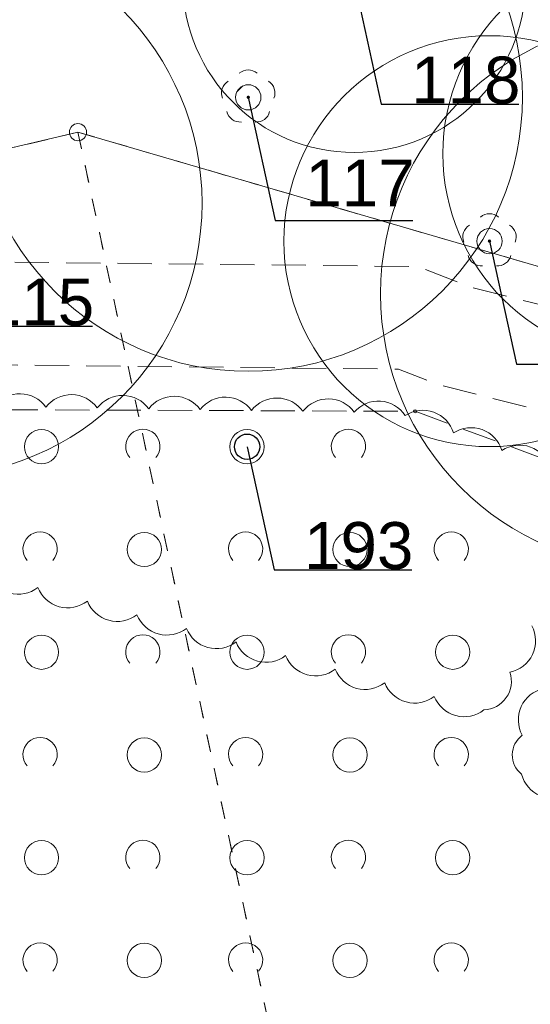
# Model space of a CAD drawing. Header units: metres. Extents: x 6540907 to 6541833, y 5893434 to 5894895.
# Tile 160 of 256: x 6541371 to 6541386, y 5893684 to 5893713. Entities that reach past the tile are written whole.
import ezdxf
from ezdxf import colors
from ezdxf.entities.mleader import LeaderData, LeaderLine
from ezdxf.math import Vec2, Vec3

# ---------------------------------------------------------------- set-up
doc = ezdxf.new("R2010")
doc.units = ezdxf.units.M
doc.header["$MEASUREMENT"] = 0
for name, pattern in [('1.0_0.5', [1.5, 1, -0.5]), ('219-500', [0, 0]), ('egug-500', [1, 0.5, -0.5])]:
    doc.linetypes.add(name, pattern=pattern)
doc.layers.get('0').update_dxf_attribs({"color": 2, "linetype": 'CONTINUOUS', "lineweight": 5})
for name, color, linetype, lineweight in [('140-Punkty robocze', 251, 'CONTINUOUS', 9), ('202-punkt graniczny', 251, 'CONTINUOUS', 9), ('218-kontur użytku gruntowego', 251, 'CONTINUOUS', 9), ('219-działka ewidencyjna', 152, 'CONTINUOUS', 18), ('chodnik', 251, 'CONTINUOUS', 9), ('drzewo liściaste', 251, 'CONTINUOUS', 9), ('z_g_TOPOLE_e3', 152, 'CONTINUOUS', 20), ('z_g_TOPOLE_out_E1', 12, 'CONTINUOUS', 20), ('z_i_drzewa_opis', 7, 'CONTINUOUS', 25), ('zadrzewienie  zakrzewienie', 252, 'CONTINUOUS', 15)]:
    doc.layers.add(name, color=color, linetype=linetype, lineweight=lineweight)
doc.layers.add('z_i_masywy_grupy', color=7, linetype='CONTINUOUS', lineweight=13, true_color=0x7f926c)
doc.styles.add('Opisowy', font='arial.ttf')

# ---------------------------------------------------------------- blocks, each defined once
blk = doc.blocks.new('202')
at = {"color": 0, "linetype": 'Continuous', "lineweight": 0}
blk.add_circle((0, 0), 0.25, dxfattribs=at)
blk = doc.blocks.new('OTZK1')
at = {"color": 0, "linetype": 'Continuous'}
blk.add_circle((0, 0), 0.5, dxfattribs=at)
blk = doc.blocks.new('OTZK2')
at = {"color": 0, "linetype": 'Continuous'}
blk.add_arc((0, 0), 0.5, 318.85, 221.162, dxfattribs=at)
blk = doc.blocks.new('OP021')
at = {"linetype": 'Continuous', "lineweight": 13}
h = blk.add_hatch(color=0, dxfattribs=at)
edge = h.paths.add_edge_path()
edge.add_arc((0, 0), 0.05, 0, 360)
at = {"color": 0, "linetype": 'Continuous', "lineweight": 13}
for centre, start, end in [((0, 0.4), 49.272, 130.728), ((-0.38, 0.124), 121.308, 202.548), ((0.38, 0.124), 337.452, 58.692), ((-0.235, -0.324), 193.221, 274.871), ((0.235, -0.324), 265.129, 346.779)]:
    blk.add_arc(centre, 0.4, start, end, dxfattribs=at)
blk = doc.blocks.new('PIKIETA')
at = {"color": 0}
blk.add_circle((0, 0), 0.045, dxfattribs=at)
blk = doc.blocks.new('_None')
blk = doc.blocks.new('punkt')
h = blk.add_hatch()
h.set_pattern_fill('ANSI32', color=256, scale=0.2)
h.set_pattern_definition([(45, (-4781848.87, -5644337.08), (-1.34703841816, 1.34703841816), []), (45, (-4781847.972, -5644337.08), (-1.34703841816, 1.34703841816), [])])
edge = h.paths.add_edge_path()
edge.add_arc((0, 0), 0.243, 0, 360)
blk.add_circle((0, 0), 0.243)

msp = doc.modelspace()

# ---------------------------------------------------------------- linework, layer by layer
at = {"layer": '218-kontur użytku gruntowego', "linetype": 'egug-500', "lineweight": 18, "flags": 128}
for points in [[(6541372.49, 5893709.683), (6541308.83, 5893694.633)], [(6541308.83, 5893694.633), (6541372.49, 5893709.683)], [(6541415.18, 5893697.223), (6541372.49, 5893709.683)], [(6541372.49, 5893709.683), (6541406.05, 5893552.743)], [(6541406.05, 5893552.743), (6541372.49, 5893709.683)], [(6541372.49, 5893709.683), (6541415.18, 5893697.223)]]:
    msp.add_lwpolyline(points, dxfattribs=at)
at = {"layer": '219-działka ewidencyjna', "linetype": '219-500', "lineweight": 18, "flags": 128}
for points in [[(6541372.49, 5893709.683), (6541308.83, 5893694.633)], [(6541415.18, 5893697.223), (6541372.49, 5893709.683)]]:
    msp.add_lwpolyline(points, dxfattribs=at)
at = {"layer": 'chodnik', "linetype": '1.0_0.5', "lineweight": 18, "flags": 128}
msp.add_lwpolyline([(6541148.09, 5893710.203), (6541121.4, 5893696.703), (6541122.75, 5893694.813), (6541149.27, 5893707.443), (6541185.84, 5893721.063), (6541214.53, 5893724.553), (6541220.14, 5893724.063), (6541232.78, 5893720.543), (6541273.74, 5893698.723), (6541292.32, 5893691.733), (6541299.58, 5893690.083), (6541311.46, 5893689.823), (6541320.71, 5893691.523), (6541358.75, 5893703.013), (6541381.84, 5893702.763), (6541383.11, 5893702.283), (6541394.29, 5893699.463), (6541417.15, 5893690.503), (6541419.74, 5893688.413), (6541430.87, 5893678.663), (6541433.75, 5893676.303), (6541442.13, 5893664.703), (6541450.88, 5893651.853), (6541461.26, 5893638.503), (6541472.88, 5893627.113), (6541484.16, 5893618.953), (6541492.85, 5893614.033), (6541512, 5893607.153), (6541515.21, 5893606.553), (6541516.3, 5893609.153), (6541512.94, 5893609.993), (6541494.11, 5893616.773), (6541485.78, 5893621.473), (6541474.82, 5893629.413), (6541463.5, 5893640.503), (6541453.3, 5893653.613), (6541444.59, 5893666.423), (6541435.95, 5893678.383), (6541432.81, 5893680.953), (6541421.67, 5893690.713), (6541418.67, 5893693.123), (6541395.21, 5893702.323), (6541384.01, 5893705.143), (6541382.4, 5893705.763), (6541358.33, 5893706.013), (6541320.17, 5893694.503), (6541310.58, 5893692.443), (6541305.73, 5893692.423), (6541301.24, 5893692.623), (6541301.24, 5893692.623), (6541293.42, 5893694.873), (6541277.75, 5893700.703), (6541274.98, 5893701.483), (6541233.63, 5893723.153), (6541220.53, 5893727.123), (6541214.73, 5893727.193), (6541185.16, 5893724.013)], close=True, dxfattribs=at)
at = {"layer": 'z_g_TOPOLE_e3', "linetype": 'Continuous'}
for centre, radius in [((6541377.461, 5893710.701), 8), ((6541368.111, 5893707.611), 8), ((6541389.141, 5893709.051), 6)]:
    msp.add_circle(centre, radius, dxfattribs=at)
at = {"layer": 'z_g_TOPOLE_out_E1', "linetype": 'Continuous'}
for centre, radius in [((6541380.551, 5893714.091), 5), ((6541389.321, 5893704.961), 8), ((6541384.501, 5893706.501), 6)]:
    msp.add_circle(centre, radius, dxfattribs=at)
at = {"layer": 'z_i_masywy_grupy', "linetype": 'Continuous'}
for points in [[(6541386.274, 5893699.882, 0.5), (6541384.862, 5893700.391, 0.5), (6541383.451, 5893700.9, 0.5), (6541382.04, 5893701.408, 0.5), (6541380.554, 5893701.51, 0.5), (6541379.055, 5893701.534, 0.5), (6541377.555, 5893701.559, 0.5), (6541376.055, 5893701.584, 0.5), (6541374.555, 5893701.608, 0.5), (6541373.055, 5893701.633, 0.5), (6541371.556, 5893701.657, 0.5), (6541370.056, 5893701.682, 0.5)], [(6541369.872, 5893696.786, 0.5), (6541371.319, 5893696.389, 0.5), (6541372.765, 5893695.991, 0.5), (6541374.212, 5893695.594, 0.5), (6541375.658, 5893695.196, 0.5), (6541377.104, 5893694.799, 0.5), (6541378.551, 5893694.401, 0.5), (6541379.997, 5893694.004, 0.5), (6541381.443, 5893693.607, 0.5), (6541382.89, 5893693.209, 0.5), (6541384.336, 5893692.812, 0.5), (6541385.095, 5893693.913, 0.5), (6541385.738, 5893695.269, 0.5)], [(6541386.076, 5893693.438, 0.5), (6541385.457, 5893692.072, 0.5), (6541385.438, 5893690.94, 0.5), (6541386.818, 5893690.352, 0.5)]]:
    msp.add_lwpolyline(points, format="xyb", dxfattribs=at)
at = {"layer": 'zadrzewienie  zakrzewienie', "linetype": '1.0_0.5', "lineweight": 18, "flags": 128}
msp.add_lwpolyline([(6541318.34, 5893663.733), (6541365.21, 5893661.933), (6541400.25, 5893649.713), (6541416.54, 5893642.433), (6541431.06, 5893618.613), (6541451.77, 5893599.913), (6541474.69, 5893569.413), (6541515.21, 5893606.553), (6541506.98, 5893607.713), (6541490.01, 5893614.653), (6541473.59, 5893625.213), (6541460.36, 5893637.543), (6541433.18, 5893675.253), (6541416.44, 5893688.933), (6541382.33, 5893701.533), (6541358.84, 5893701.623), (6541325.63, 5893691.723), (6541325.63, 5893691.723)], close=True, dxfattribs=at)

# ---------------------------------------------------------------- block references
at = {"layer": '140-Punkty robocze', "linetype": 'Continuous', "lineweight": 13}
msp.add_blockref('PIKIETA', (6541382.33, 5893701.533), dxfattribs=at)
at = {"layer": '202-punkt graniczny', "linetype": 'Continuous', "lineweight": 18}
msp.add_blockref('202', (6541372.49, 5893709.683), dxfattribs=at)
at = {"layer": 'drzewo liściaste', "linetype": 'Continuous', "lineweight": 18}
for p in [(6541377.46, 5893710.703), (6541377.46, 5893710.703), (6541377.46, 5893710.703), (6541384.5, 5893706.503), (6541384.5, 5893706.503), (6541384.5, 5893706.503)]:
    msp.add_blockref('OP021', p, dxfattribs=at)
at = {"layer": 'z_g_TOPOLE_e3', "linetype": 'Continuous', "xscale": 1.520278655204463, "yscale": 1.520278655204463, "zscale": 1.520278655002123}
msp.add_blockref('punkt', (6541377.461, 5893710.701), dxfattribs=at)
at = {"layer": 'z_g_TOPOLE_out_E1', "linetype": 'Continuous', "xscale": 1.520278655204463, "yscale": 1.520278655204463, "zscale": 1.520278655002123}
msp.add_blockref('punkt', (6541384.501, 5893706.501), dxfattribs=at)
at = {"layer": 'z_i_drzewa_opis', "ltscale": 0.01, "xscale": 1.520278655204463, "yscale": 1.520278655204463, "zscale": 1.520278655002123}
msp.add_blockref('punkt', (6541377.426, 5893700.499), dxfattribs=at)
at = {"layer": 'zadrzewienie  zakrzewienie', "linetype": 'Continuous', "lineweight": 18}
for name, p in [('OTZK1', (6541371.426, 5893700.499)), ('OTZK2', (6541374.384, 5893700.51)), ('OTZK1', (6541377.426, 5893700.499)), ('OTZK2', (6541380.384, 5893700.51)), ('OTZK2', (6541371.384, 5893697.51)), ('OTZK1', (6541374.426, 5893697.499)), ('OTZK2', (6541377.384, 5893697.51)), ('OTZK1', (6541380.426, 5893697.499)), ('OTZK2', (6541383.384, 5893697.51)), ('OTZK1', (6541371.426, 5893694.499)), ('OTZK2', (6541374.384, 5893694.51)), ('OTZK1', (6541377.426, 5893694.499)), ('OTZK2', (6541380.384, 5893694.51)), ('OTZK1', (6541383.426, 5893694.499)), ('OTZK2', (6541371.384, 5893691.51)), ('OTZK1', (6541374.426, 5893691.499)), ('OTZK2', (6541377.384, 5893691.51)), ('OTZK1', (6541380.426, 5893691.499)), ('OTZK2', (6541383.384, 5893691.51)), ('OTZK1', (6541371.426, 5893688.499)), ('OTZK2', (6541374.384, 5893688.51)), ('OTZK1', (6541377.426, 5893688.499)), ('OTZK2', (6541380.384, 5893688.51)), ('OTZK1', (6541383.426, 5893688.499)), ('OTZK2', (6541371.384, 5893685.51)), ('OTZK1', (6541374.426, 5893685.499)), ('OTZK2', (6541377.384, 5893685.51)), ('OTZK1', (6541380.426, 5893685.499)), ('OTZK2', (6541383.384, 5893685.51))]:
    msp.add_blockref(name, p, dxfattribs=at)

# ---------------------------------------------------------------- leaders
at = {"layer": 'z_g_TOPOLE_e3', "linetype": 'Continuous'}
ml = msp.add_multileader_mtext('Standard', dxfattribs=at)
ml.set_content('117', color=256, style='Opisowy')
ml.set_leader_properties()
ml.set_arrow_properties(name='NONE')
ml.build(insert=Vec2(0, 0))
ml.multileader.update_dxf_attribs({"has_dogleg": 0, "text_left_attachment_type": 6, "text_right_attachment_type": 5, "text_top_attachment_type": 0, "text_bottom_attachment_type": 0, "dogleg_length": 1.914, "arrow_head_size": 7.005})
ctx = ml.context
ctx.base_point, ctx.char_height, ctx.arrow_head_size, ctx.landing_gap_size, ctx.plane_origin = Vec3(6541378.25, 5893707.108), 1.3683, 7.005, 0.876, Vec3(6541370.878, 5893702.724)
ctx.left_attachment, ctx.right_attachment, ctx.attachment_type = 6, 5, 2
notes = []
notes.append((ctx, [(1, (1, 1, 0), (6541375.209, 5893707.108), (1, 0), 3.041, [(0, [(6541377.461, 5893710.701), (6541378.25, 5893707.108), (6541378.25, 5893707.108), (6541378.25, 5893707.108), (6541378.25, 5893707.108), (6541378.25, 5893707.108), (6541378.25, 5893707.108), (6541378.25, 5893707.108), (6541378.25, 5893707.108), (6541378.25, 5893707.108), (6541378.25, 5893707.108), (6541378.25, 5893707.108), (6541378.25, 5893707.108), (6541378.25, 5893707.108), (6541378.25, 5893707.108), (6541378.25, 5893707.108), (6541378.25, 5893707.108), (6541378.25, 5893707.108), (6541378.25, 5893707.108), (6541378.25, 5893707.108), (6541378.25, 5893707.108), (6541378.25, 5893707.108), (6541378.25, 5893707.108), (6541378.25, 5893707.108), (6541378.25, 5893707.108), (6541378.25, 5893707.108), (6541378.25, 5893707.108), (6541378.25, 5893707.108), (6541378.25, 5893707.108), (6541378.25, 5893707.108), (6541378.25, 5893707.108), (6541378.25, 5893707.108), (6541378.25, 5893707.108), (6541378.25, 5893707.108), (6541378.25, 5893707.108), (6541378.25, 5893707.108), (6541378.25, 5893707.108), (6541378.25, 5893707.108), (6541378.25, 5893707.108), (6541378.25, 5893707.108), (6541378.25, 5893707.108), (6541378.25, 5893707.108), (6541378.25, 5893707.108), (6541378.25, 5893707.108), (6541378.25, 5893707.108), (6541378.25, 5893707.108), (6541378.25, 5893707.108), (6541378.25, 5893707.108), (6541378.25, 5893707.108), (6541378.25, 5893707.108), (6541378.25, 5893707.108), (6541378.25, 5893707.108), (6541378.25, 5893707.108), (6541378.25, 5893707.108), (6541378.25, 5893707.108), (6541378.25, 5893707.108), (6541378.25, 5893707.108), (6541378.25, 5893707.108), (6541378.25, 5893707.108), (6541378.25, 5893707.108), (6541378.25, 5893707.108), (6541378.25, 5893707.108), (6541378.25, 5893707.108), (6541378.25, 5893707.108), (6541378.25, 5893707.108), (6541378.25, 5893707.108), (6541378.25, 5893707.108), (6541378.25, 5893707.108), (6541378.25, 5893707.108), (6541378.25, 5893707.108), (6541378.25, 5893707.108), (6541378.25, 5893707.108), (6541378.25, 5893707.108), (6541378.25, 5893707.108), (6541378.25, 5893707.108), (6541378.25, 5893707.108), (6541378.25, 5893707.108), (6541378.25, 5893707.108), (6541378.25, 5893707.108), (6541378.25, 5893707.108), (6541378.25, 5893707.108), (6541378.25, 5893707.108), (6541378.25, 5893707.108), (6541378.25, 5893707.108), (6541378.25, 5893707.108), (6541378.25, 5893707.108), (6541378.25, 5893707.108), (6541378.25, 5893707.108), (6541378.25, 5893707.108), (6541378.25, 5893707.108), (6541378.25, 5893707.108), (6541378.25, 5893707.108), (6541378.25, 5893707.108), (6541378.25, 5893707.108), (6541378.25, 5893707.108), (6541378.25, 5893707.108), (6541378.25, 5893707.108), (6541378.25, 5893707.108), (6541378.25, 5893707.108), (6541378.25, 5893707.108), (6541378.25, 5893707.108), (6541378.25, 5893707.108), (6541378.25, 5893707.108), (6541378.25, 5893707.108), (6541378.25, 5893707.108), (6541378.25, 5893707.108), (6541378.25, 5893707.108), (6541378.25, 5893707.108), (6541378.25, 5893707.108), (6541378.25, 5893707.108), (6541378.25, 5893707.108), (6541378.25, 5893707.108), (6541378.25, 5893707.108), (6541378.25, 5893707.108), (6541378.25, 5893707.108), (6541378.25, 5893707.108), (6541378.25, 5893707.108), (6541378.25, 5893707.108), (6541378.25, 5893707.108), (6541378.25, 5893707.108), (6541378.25, 5893707.108), (6541378.25, 5893707.108), (6541378.25, 5893707.108), (6541378.25, 5893707.108), (6541378.25, 5893707.108), (6541378.25, 5893707.108), (6541378.25, 5893707.108), (6541378.25, 5893707.108)], 256, [])])]))
ctx.mtext.insert, ctx.mtext.flow_direction = Vec3(6541379.125, 5893708.882), 5
at = {"layer": 'z_g_TOPOLE_e3'}
ml = msp.add_multileader_mtext('Standard', dxfattribs=at)
ml.set_content('115', color=256, style='Opisowy')
ml.set_leader_properties()
ml.set_arrow_properties(name='NONE')
ml.build(insert=Vec2(0, 0))
ml.multileader.update_dxf_attribs({"has_dogleg": 0, "text_left_attachment_type": 6, "text_right_attachment_type": 5, "text_top_attachment_type": 0, "text_bottom_attachment_type": 0, "dogleg_length": 1.914, "arrow_head_size": 7.005})
ctx = ml.context
ctx.base_point, ctx.char_height, ctx.arrow_head_size, ctx.landing_gap_size, ctx.plane_origin = Vec3(6541368.9, 5893704.018), 1.3683, 7.005, 0.876, Vec3(6541361.528, 5893699.634)
ctx.left_attachment, ctx.right_attachment, ctx.attachment_type = 6, 5, 2
notes.append((ctx, [(1, (1, 1, 0), (6541365.859, 5893704.018), (1, 0), 3.041, [(0, [(6541368.111, 5893707.611), (6541368.9, 5893704.018), (6541368.9, 5893704.018), (6541368.9, 5893704.018), (6541368.9, 5893704.018), (6541368.9, 5893704.018), (6541368.9, 5893704.018), (6541368.9, 5893704.018), (6541368.9, 5893704.018), (6541368.9, 5893704.018), (6541368.9, 5893704.018), (6541368.9, 5893704.018), (6541368.9, 5893704.018), (6541368.9, 5893704.018), (6541368.9, 5893704.018), (6541368.9, 5893704.018), (6541368.9, 5893704.018), (6541368.9, 5893704.018), (6541368.9, 5893704.018), (6541368.9, 5893704.018), (6541368.9, 5893704.018), (6541368.9, 5893704.018), (6541368.9, 5893704.018), (6541368.9, 5893704.018), (6541368.9, 5893704.018), (6541368.9, 5893704.018), (6541368.9, 5893704.018), (6541368.9, 5893704.018), (6541368.9, 5893704.018), (6541368.9, 5893704.018), (6541368.9, 5893704.018), (6541368.9, 5893704.018), (6541368.9, 5893704.018), (6541368.9, 5893704.018), (6541368.9, 5893704.018), (6541368.9, 5893704.018), (6541368.9, 5893704.018), (6541368.9, 5893704.018), (6541368.9, 5893704.018), (6541368.9, 5893704.018), (6541368.9, 5893704.018), (6541368.9, 5893704.018), (6541368.9, 5893704.018), (6541368.9, 5893704.018), (6541368.9, 5893704.018), (6541368.9, 5893704.018), (6541368.9, 5893704.018), (6541368.9, 5893704.018), (6541368.9, 5893704.018), (6541368.9, 5893704.018), (6541368.9, 5893704.018), (6541368.9, 5893704.018), (6541368.9, 5893704.018), (6541368.9, 5893704.018), (6541368.9, 5893704.018), (6541368.9, 5893704.018), (6541368.9, 5893704.018), (6541368.9, 5893704.018), (6541368.9, 5893704.018), (6541368.9, 5893704.018), (6541368.9, 5893704.018), (6541368.9, 5893704.018), (6541368.9, 5893704.018), (6541368.9, 5893704.018), (6541368.9, 5893704.018), (6541368.9, 5893704.018), (6541368.9, 5893704.018), (6541368.9, 5893704.018), (6541368.9, 5893704.018), (6541368.9, 5893704.018), (6541368.9, 5893704.018), (6541368.9, 5893704.018), (6541368.9, 5893704.018), (6541368.9, 5893704.018), (6541368.9, 5893704.018), (6541368.9, 5893704.018), (6541368.9, 5893704.018), (6541368.9, 5893704.018), (6541368.9, 5893704.018), (6541368.9, 5893704.018), (6541368.9, 5893704.018), (6541368.9, 5893704.018), (6541368.9, 5893704.018), (6541368.9, 5893704.018), (6541368.9, 5893704.018), (6541368.9, 5893704.018), (6541368.9, 5893704.018), (6541368.9, 5893704.018), (6541368.9, 5893704.018), (6541368.9, 5893704.018), (6541368.9, 5893704.018), (6541368.9, 5893704.018), (6541368.9, 5893704.018), (6541368.9, 5893704.018), (6541368.9, 5893704.018), (6541368.9, 5893704.018), (6541368.9, 5893704.018), (6541368.9, 5893704.018), (6541368.9, 5893704.018), (6541368.9, 5893704.018), (6541368.9, 5893704.018), (6541368.9, 5893704.018), (6541368.9, 5893704.018), (6541368.9, 5893704.018), (6541368.9, 5893704.018), (6541368.9, 5893704.018), (6541368.9, 5893704.018), (6541368.9, 5893704.018), (6541368.9, 5893704.018), (6541368.9, 5893704.018), (6541368.9, 5893704.018), (6541368.9, 5893704.018), (6541368.9, 5893704.018), (6541368.9, 5893704.018), (6541368.9, 5893704.018), (6541368.9, 5893704.018), (6541368.9, 5893704.018), (6541368.9, 5893704.018), (6541368.9, 5893704.018), (6541368.9, 5893704.018), (6541368.9, 5893704.018), (6541368.9, 5893704.018), (6541368.9, 5893704.018), (6541368.9, 5893704.018), (6541368.9, 5893704.018), (6541368.9, 5893704.018), (6541368.9, 5893704.018), (6541368.9, 5893704.018)], 256, [])])]))
ctx.mtext.insert, ctx.mtext.flow_direction = Vec3(6541369.775, 5893705.41), 5
at = {"layer": 'z_g_TOPOLE_out_E1', "linetype": 'Continuous'}
ml = msp.add_multileader_mtext('Standard', dxfattribs=at)
ml.set_content('118', color=256, style='Opisowy')
ml.set_leader_properties()
ml.set_arrow_properties(name='NONE')
ml.build(insert=Vec2(0, 0))
ml.multileader.update_dxf_attribs({"has_dogleg": 0, "text_left_attachment_type": 6, "text_right_attachment_type": 5, "text_top_attachment_type": 0, "text_bottom_attachment_type": 0, "dogleg_length": 1.914, "arrow_head_size": 7.005})
ctx = ml.context
ctx.base_point, ctx.char_height, ctx.arrow_head_size, ctx.landing_gap_size, ctx.plane_origin = Vec3(6541381.34, 5893710.498), 1.3683, 7.005, 0.876, Vec3(6541373.968, 5893706.114)
ctx.left_attachment, ctx.right_attachment, ctx.attachment_type = 6, 5, 2
notes.append((ctx, [(1, (1, 1, 0), (6541378.299, 5893710.498), (1, 0), 3.041, [(0, [(6541380.551, 5893714.091), (6541381.34, 5893710.498), (6541381.34, 5893710.498), (6541381.34, 5893710.498), (6541381.34, 5893710.498), (6541381.34, 5893710.498), (6541381.34, 5893710.498), (6541381.34, 5893710.498), (6541381.34, 5893710.498), (6541381.34, 5893710.498), (6541381.34, 5893710.498), (6541381.34, 5893710.498), (6541381.34, 5893710.498), (6541381.34, 5893710.498), (6541381.34, 5893710.498), (6541381.34, 5893710.498), (6541381.34, 5893710.498), (6541381.34, 5893710.498), (6541381.34, 5893710.498), (6541381.34, 5893710.498), (6541381.34, 5893710.498), (6541381.34, 5893710.498), (6541381.34, 5893710.498), (6541381.34, 5893710.498), (6541381.34, 5893710.498), (6541381.34, 5893710.498), (6541381.34, 5893710.498), (6541381.34, 5893710.498), (6541381.34, 5893710.498), (6541381.34, 5893710.498), (6541381.34, 5893710.498), (6541381.34, 5893710.498), (6541381.34, 5893710.498), (6541381.34, 5893710.498), (6541381.34, 5893710.498), (6541381.34, 5893710.498), (6541381.34, 5893710.498), (6541381.34, 5893710.498), (6541381.34, 5893710.498), (6541381.34, 5893710.498), (6541381.34, 5893710.498), (6541381.34, 5893710.498), (6541381.34, 5893710.498), (6541381.34, 5893710.498), (6541381.34, 5893710.498), (6541381.34, 5893710.498), (6541381.34, 5893710.498), (6541381.34, 5893710.498), (6541381.34, 5893710.498), (6541381.34, 5893710.498), (6541381.34, 5893710.498), (6541381.34, 5893710.498), (6541381.34, 5893710.498), (6541381.34, 5893710.498), (6541381.34, 5893710.498), (6541381.34, 5893710.498), (6541381.34, 5893710.498), (6541381.34, 5893710.498), (6541381.34, 5893710.498), (6541381.34, 5893710.498), (6541381.34, 5893710.498), (6541381.34, 5893710.498), (6541381.34, 5893710.498), (6541381.34, 5893710.498), (6541381.34, 5893710.498), (6541381.34, 5893710.498), (6541381.34, 5893710.498), (6541381.34, 5893710.498), (6541381.34, 5893710.498), (6541381.34, 5893710.498), (6541381.34, 5893710.498), (6541381.34, 5893710.498), (6541381.34, 5893710.498), (6541381.34, 5893710.498), (6541381.34, 5893710.498), (6541381.34, 5893710.498), (6541381.34, 5893710.498), (6541381.34, 5893710.498), (6541381.34, 5893710.498), (6541381.34, 5893710.498), (6541381.34, 5893710.498), (6541381.34, 5893710.498), (6541381.34, 5893710.498), (6541381.34, 5893710.498), (6541381.34, 5893710.498), (6541381.34, 5893710.498), (6541381.34, 5893710.498), (6541381.34, 5893710.498), (6541381.34, 5893710.498), (6541381.34, 5893710.498), (6541381.34, 5893710.498), (6541381.34, 5893710.498), (6541381.34, 5893710.498), (6541381.34, 5893710.498), (6541381.34, 5893710.498), (6541381.34, 5893710.498), (6541381.34, 5893710.498), (6541381.34, 5893710.498), (6541381.34, 5893710.498), (6541381.34, 5893710.498), (6541381.34, 5893710.498), (6541381.34, 5893710.498), (6541381.34, 5893710.498), (6541381.34, 5893710.498), (6541381.34, 5893710.498), (6541381.34, 5893710.498), (6541381.34, 5893710.498), (6541381.34, 5893710.498), (6541381.34, 5893710.498), (6541381.34, 5893710.498), (6541381.34, 5893710.498), (6541381.34, 5893710.498), (6541381.34, 5893710.498), (6541381.34, 5893710.498), (6541381.34, 5893710.498), (6541381.34, 5893710.498), (6541381.34, 5893710.498), (6541381.34, 5893710.498), (6541381.34, 5893710.498), (6541381.34, 5893710.498), (6541381.34, 5893710.498), (6541381.34, 5893710.498), (6541381.34, 5893710.498), (6541381.34, 5893710.498), (6541381.34, 5893710.498), (6541381.34, 5893710.498), (6541381.34, 5893710.498), (6541381.34, 5893710.498)], 256, [])])]))
ctx.mtext.insert, ctx.mtext.flow_direction = Vec3(6541382.215, 5893711.89), 5
ml = msp.add_multileader_mtext('Standard', dxfattribs=at)
ml.set_content('119', color=256, style='Opisowy')
ml.set_leader_properties()
ml.set_arrow_properties(name='NONE')
ml.build(insert=Vec2(0, 0))
ml.multileader.update_dxf_attribs({"has_dogleg": 0, "text_left_attachment_type": 6, "text_right_attachment_type": 5, "dogleg_length": 1.914, "arrow_head_size": 7.005})
ctx = ml.context
ctx.base_point, ctx.char_height, ctx.arrow_head_size, ctx.landing_gap_size, ctx.plane_origin = Vec3(6541385.29, 5893702.908), 1.3683, 7.005, 0.876, Vec3(6541377.918, 5893698.524)
ctx.left_attachment, ctx.right_attachment = 6, 5
notes.append((ctx, [(1, (1, 1, 0), (6541382.249, 5893702.908), (1, 0), 3.041, [(0, [(6541384.501, 5893706.501), (6541385.29, 5893702.908), (6541385.29, 5893702.908), (6541385.29, 5893702.908), (6541385.29, 5893702.908), (6541385.29, 5893702.908), (6541385.29, 5893702.908), (6541385.29, 5893702.908), (6541385.29, 5893702.908), (6541385.29, 5893702.908), (6541385.29, 5893702.908), (6541385.29, 5893702.908), (6541385.29, 5893702.908), (6541385.29, 5893702.908), (6541385.29, 5893702.908), (6541385.29, 5893702.908), (6541385.29, 5893702.908), (6541385.29, 5893702.908), (6541385.29, 5893702.908), (6541385.29, 5893702.908), (6541385.29, 5893702.908), (6541385.29, 5893702.908), (6541385.29, 5893702.908), (6541385.29, 5893702.908), (6541385.29, 5893702.908), (6541385.29, 5893702.908), (6541385.29, 5893702.908), (6541385.29, 5893702.908), (6541385.29, 5893702.908), (6541385.29, 5893702.908), (6541385.29, 5893702.908), (6541385.29, 5893702.908), (6541385.29, 5893702.908), (6541385.29, 5893702.908), (6541385.29, 5893702.908), (6541385.29, 5893702.908), (6541385.29, 5893702.908), (6541385.29, 5893702.908), (6541385.29, 5893702.908), (6541385.29, 5893702.908), (6541385.29, 5893702.908), (6541385.29, 5893702.908), (6541385.29, 5893702.908), (6541385.29, 5893702.908), (6541385.29, 5893702.908), (6541385.29, 5893702.908), (6541385.29, 5893702.908), (6541385.29, 5893702.908), (6541385.29, 5893702.908), (6541385.29, 5893702.908), (6541385.29, 5893702.908), (6541385.29, 5893702.908), (6541385.29, 5893702.908), (6541385.29, 5893702.908), (6541385.29, 5893702.908), (6541385.29, 5893702.908), (6541385.29, 5893702.908), (6541385.29, 5893702.908), (6541385.29, 5893702.908), (6541385.29, 5893702.908), (6541385.29, 5893702.908), (6541385.29, 5893702.908), (6541385.29, 5893702.908), (6541385.29, 5893702.908), (6541385.29, 5893702.908), (6541385.29, 5893702.908), (6541385.29, 5893702.908), (6541385.29, 5893702.908), (6541385.29, 5893702.908), (6541385.29, 5893702.908), (6541385.29, 5893702.908), (6541385.29, 5893702.908), (6541385.29, 5893702.908), (6541385.29, 5893702.908), (6541385.29, 5893702.908), (6541385.29, 5893702.908), (6541385.29, 5893702.908), (6541385.29, 5893702.908), (6541385.29, 5893702.908), (6541385.29, 5893702.908), (6541385.29, 5893702.908), (6541385.29, 5893702.908), (6541385.29, 5893702.908), (6541385.29, 5893702.908), (6541385.29, 5893702.908), (6541385.29, 5893702.908), (6541385.29, 5893702.908), (6541385.29, 5893702.908), (6541385.29, 5893702.908), (6541385.29, 5893702.908), (6541385.29, 5893702.908), (6541385.29, 5893702.908), (6541385.29, 5893702.908), (6541385.29, 5893702.908), (6541385.29, 5893702.908), (6541385.29, 5893702.908), (6541385.29, 5893702.908), (6541385.29, 5893702.908), (6541385.29, 5893702.908), (6541385.29, 5893702.908), (6541385.29, 5893702.908), (6541385.29, 5893702.908), (6541385.29, 5893702.908), (6541385.29, 5893702.908), (6541385.29, 5893702.908), (6541385.29, 5893702.908), (6541385.29, 5893702.908), (6541385.29, 5893702.908), (6541385.29, 5893702.908), (6541385.29, 5893702.908), (6541385.29, 5893702.908), (6541385.29, 5893702.908), (6541385.29, 5893702.908), (6541385.29, 5893702.908), (6541385.29, 5893702.908), (6541385.29, 5893702.908), (6541385.29, 5893702.908), (6541385.29, 5893702.908), (6541385.29, 5893702.908), (6541385.29, 5893702.908), (6541385.29, 5893702.908), (6541385.29, 5893702.908), (6541385.29, 5893702.908), (6541385.29, 5893702.908), (6541385.29, 5893702.908), (6541385.29, 5893702.908), (6541385.29, 5893702.908), (6541385.29, 5893702.908)], 256, [])])]))
ctx.mtext.insert, ctx.mtext.flow_direction = Vec3(6541386.165, 5893704.3), 5
at = {"layer": 'z_i_drzewa_opis'}
ml = msp.add_multileader_mtext('Standard', dxfattribs=at)
ml.set_content('193', color=256, style='Opisowy')
ml.set_leader_properties()
ml.set_arrow_properties(name='NONE')
ml.build(insert=Vec2(0, 0))
ml.multileader.update_dxf_attribs({"has_dogleg": 0, "text_left_attachment_type": 6, "text_right_attachment_type": 5, "text_top_attachment_type": 0, "text_bottom_attachment_type": 0, "dogleg_length": 1.914, "arrow_head_size": 7.005})
ctx = ml.context
ctx.base_point, ctx.char_height, ctx.arrow_head_size, ctx.landing_gap_size, ctx.plane_origin = Vec3(6541378.215, 5893696.907), 1.3683, 7.005, 0.876, Vec3(6541370.844, 5893692.523)
ctx.left_attachment, ctx.right_attachment, ctx.attachment_type = 6, 5, 2
notes.append((ctx, [(1, (1, 1, 0), (6541375.174, 5893696.907), (1, 0), 3.041, [(0, [(6541377.426, 5893700.499), (6541378.215, 5893696.907), (6541378.215, 5893696.907), (6541378.215, 5893696.907), (6541378.215, 5893696.907), (6541378.215, 5893696.907), (6541378.215, 5893696.907), (6541378.215, 5893696.907), (6541378.215, 5893696.907), (6541378.215, 5893696.907), (6541378.215, 5893696.907), (6541378.215, 5893696.907), (6541378.215, 5893696.907), (6541378.215, 5893696.907), (6541378.215, 5893696.907), (6541378.215, 5893696.907), (6541378.215, 5893696.907), (6541378.215, 5893696.907), (6541378.215, 5893696.907), (6541378.215, 5893696.907), (6541378.215, 5893696.907), (6541378.215, 5893696.907), (6541378.215, 5893696.907), (6541378.215, 5893696.907), (6541378.215, 5893696.907), (6541378.215, 5893696.907), (6541378.215, 5893696.907), (6541378.215, 5893696.907), (6541378.215, 5893696.907), (6541378.215, 5893696.907), (6541378.215, 5893696.907), (6541378.215, 5893696.907), (6541378.215, 5893696.907), (6541378.215, 5893696.907), (6541378.215, 5893696.907), (6541378.215, 5893696.907), (6541378.215, 5893696.907), (6541378.215, 5893696.907), (6541378.215, 5893696.907), (6541378.215, 5893696.907), (6541378.215, 5893696.907), (6541378.215, 5893696.907), (6541378.215, 5893696.907), (6541378.215, 5893696.907), (6541378.215, 5893696.907), (6541378.215, 5893696.907), (6541378.215, 5893696.907), (6541378.215, 5893696.907), (6541378.215, 5893696.907), (6541378.215, 5893696.907), (6541378.215, 5893696.907), (6541378.215, 5893696.907), (6541378.215, 5893696.907), (6541378.215, 5893696.907), (6541378.215, 5893696.907), (6541378.215, 5893696.907), (6541378.215, 5893696.907), (6541378.215, 5893696.907), (6541378.215, 5893696.907), (6541378.215, 5893696.907), (6541378.215, 5893696.907), (6541378.215, 5893696.907), (6541378.215, 5893696.907), (6541378.215, 5893696.907), (6541378.215, 5893696.907), (6541378.215, 5893696.907), (6541378.215, 5893696.907), (6541378.215, 5893696.907), (6541378.215, 5893696.907), (6541378.215, 5893696.907), (6541378.215, 5893696.907), (6541378.215, 5893696.907), (6541378.215, 5893696.907), (6541378.215, 5893696.907), (6541378.215, 5893696.907), (6541378.215, 5893696.907), (6541378.215, 5893696.907), (6541378.215, 5893696.907), (6541378.215, 5893696.907), (6541378.215, 5893696.907), (6541378.215, 5893696.907), (6541378.215, 5893696.907), (6541378.215, 5893696.907), (6541378.215, 5893696.907), (6541378.215, 5893696.907), (6541378.215, 5893696.907), (6541378.215, 5893696.907), (6541378.215, 5893696.907), (6541378.215, 5893696.907), (6541378.215, 5893696.907), (6541378.215, 5893696.907), (6541378.215, 5893696.907), (6541378.215, 5893696.907), (6541378.215, 5893696.907), (6541378.215, 5893696.907), (6541378.215, 5893696.907), (6541378.215, 5893696.907), (6541378.215, 5893696.907), (6541378.215, 5893696.907), (6541378.215, 5893696.907), (6541378.215, 5893696.907), (6541378.215, 5893696.907), (6541378.215, 5893696.907), (6541378.215, 5893696.907), (6541378.215, 5893696.907), (6541378.215, 5893696.907), (6541378.215, 5893696.907), (6541378.215, 5893696.907), (6541378.215, 5893696.907), (6541378.215, 5893696.907), (6541378.215, 5893696.907), (6541378.215, 5893696.907), (6541378.215, 5893696.907), (6541378.215, 5893696.907), (6541378.215, 5893696.907), (6541378.215, 5893696.907), (6541378.215, 5893696.907), (6541378.215, 5893696.907), (6541378.215, 5893696.907), (6541378.215, 5893696.907), (6541378.215, 5893696.907), (6541378.215, 5893696.907), (6541378.215, 5893696.907), (6541378.215, 5893696.907), (6541378.215, 5893696.907), (6541378.215, 5893696.907), (6541378.215, 5893696.907), (6541378.215, 5893696.907), (6541378.215, 5893696.907), (6541378.215, 5893696.907), (6541378.215, 5893696.907), (6541378.215, 5893696.907)], 256, [])])]))
ctx.mtext.insert, ctx.mtext.flow_direction = Vec3(6541379.09, 5893698.299), 5
for ctx, leaders in notes:
    for number, flags, end, landing, length, lines in leaders:
        leader = LeaderData()
        leader.index, (leader.has_last_leader_line, leader.has_dogleg_vector, leader.attachment_direction) = number, flags
        leader.last_leader_point, leader.dogleg_vector, leader.dogleg_length = Vec3(end), Vec3(landing), length
        for number, points, colour, breaks in lines:
            line = LeaderLine()
            line.index, line.vertices, line.color, line.breaks = number, Vec3.list(points), colors.encode_raw_color(colour), breaks
            leader.lines.append(line)
        ctx.leaders.append(leader)

doc.saveas('drawing.dxf')
